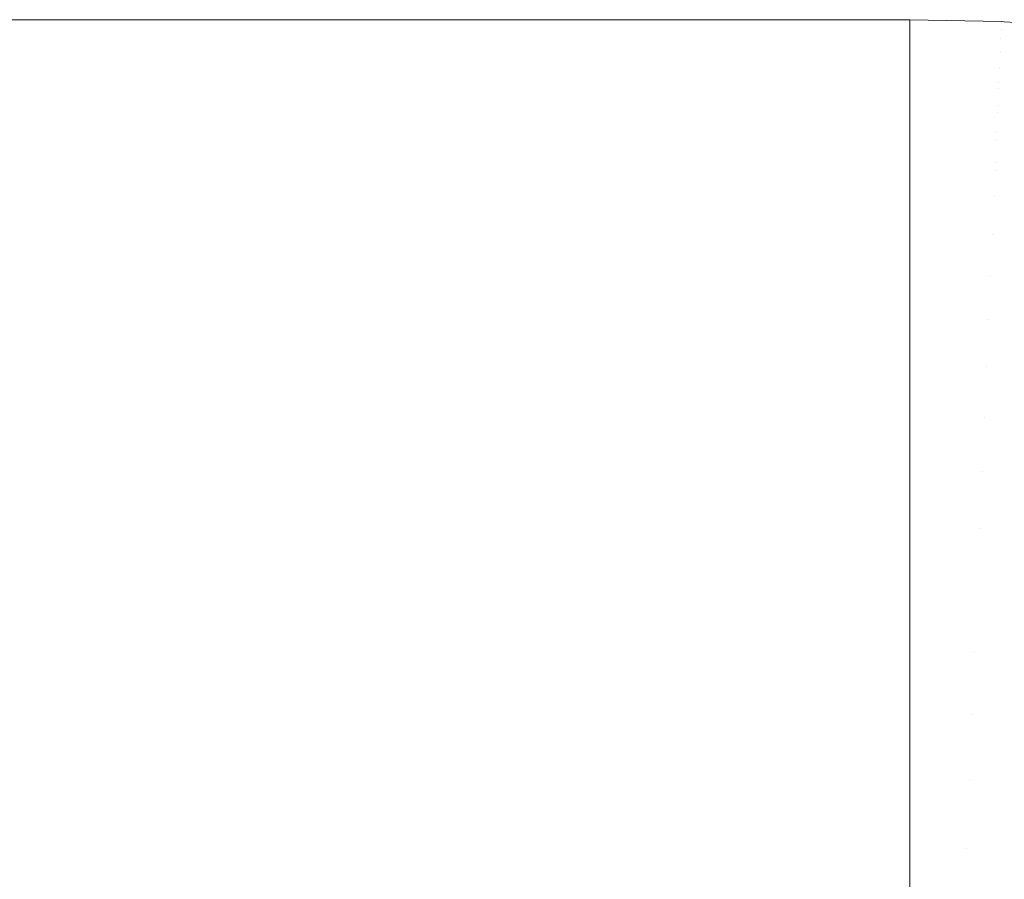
# Model space of a CAD drawing. Header units: centimetres. Extents: x -26 to 27.3, y -23.4 to -21.6.
# Tile 195 of 206: x 27.1682 to 27.2137, y -21.5997 to -21.5599. Entities that reach past the tile are written whole.
import ezdxf

# ---------------------------------------------------------------- set-up
doc = ezdxf.new("R2010")
doc.units = ezdxf.units.CM
doc.header["$LTSCALE"] = 2.54
doc.layers.add('Lucido design-1', color=7, linetype='Continuous')

# ---------------------------------------------------------------- blocks, each defined once
blk = doc.blocks.new('Gruppo-4-1')
at = {"color": 7, "linetype": 'Continuous', "lineweight": 9}
for points, invisible_edges in [([(27.209353, -21.559935, -9.478917), (27.209353, -21.559888, -9.481992), (-25.890647, -21.559888, -9.481992), (-25.890647, -21.559935, -9.478917)], 8), ([(9.309353, -21.559888, -9.681992), (-25.890647, -21.559888, -9.481992), (27.209353, -21.559888, -9.481992)], 9), ([(-25.890647, -21.559935, -9.478917), (-25.890647, -21.560002, -9.477631), (27.209353, -21.560002, -9.477631), (27.209353, -21.559935, -9.478917)], 10), ([(27.209353, -21.560149, -9.474771), (27.209353, -21.560002, -9.477631), (-25.890647, -21.560002, -9.477631), (-25.890647, -21.560149, -9.474771)], 10), ([(27.209353, -21.559888, -9.481992), (9.318077, -21.559888, -9.682182), (9.309353, -21.559888, -9.681992)], 9), ([(9.326784, -21.559888, -9.682753), (9.318077, -21.559888, -9.682182), (27.209353, -21.559888, -9.481992)], 10), ([(27.209353, -21.559888, -9.481992), (9.335458, -21.559888, -9.683703), (9.326784, -21.559888, -9.682753)], 9), ([(9.344083, -21.559888, -9.68503), (9.335458, -21.559888, -9.683703), (27.209353, -21.559888, -9.481992)], 10), ([(9.352641, -21.559888, -9.686732), (9.344083, -21.559888, -9.68503), (27.209353, -21.559888, -9.481992)], 10), ([(27.209353, -21.559888, -9.481992), (9.361117, -21.559888, -9.688806), (9.352641, -21.559888, -9.686732)], 9), ([(27.209353, -21.559888, -9.481992), (9.369494, -21.559888, -9.691248), (9.361117, -21.559888, -9.688806)], 9), ([(27.209353, -21.559888, -9.481992), (9.377757, -21.559888, -9.694053), (9.369494, -21.559888, -9.691248)], 9), ([(9.38589, -21.559888, -9.697216), (9.377757, -21.559888, -9.694053), (27.209353, -21.559888, -9.481992)], 10), ([(9.393877, -21.559888, -9.70073), (9.38589, -21.559888, -9.697216), (27.209353, -21.559888, -9.481992)], 10), ([(27.209353, -21.559888, -9.481992), (9.401703, -21.559888, -9.704589), (9.393877, -21.559888, -9.70073)], 9), ([(9.409353, -21.559888, -9.708787), (9.401703, -21.559888, -9.704589), (27.209353, -21.559888, -9.481992)], 10), ([(9.416813, -21.559888, -9.713313), (9.409353, -21.559888, -9.708787), (27.209353, -21.559888, -9.481992)], 10), ([(27.209353, -21.559888, -9.481992), (9.424068, -21.559888, -9.718161), (9.416813, -21.559888, -9.713313)], 9), ([(9.431105, -21.559888, -9.723321), (9.424068, -21.559888, -9.718161), (27.209353, -21.559888, -9.481992)], 10), ([(9.437911, -21.559888, -9.728783), (9.431105, -21.559888, -9.723321), (27.209353, -21.559888, -9.481992)], 10), ([(27.209353, -21.559888, -9.481992), (9.444471, -21.559888, -9.734536), (9.437911, -21.559888, -9.728783)], 9), ([(9.450774, -21.559888, -9.74057), (9.444471, -21.559888, -9.734536), (27.209353, -21.559888, -9.481992)], 10), ([(27.209353, -21.559888, -9.481992), (9.456808, -21.559888, -9.746874), (9.450774, -21.559888, -9.74057)], 9), ([(9.462562, -21.559888, -9.753434), (9.456808, -21.559888, -9.746874), (27.209353, -21.559888, -9.481992)], 10), ([(27.209353, -21.559888, -9.481992), (9.468024, -21.559888, -9.760239), (9.462562, -21.559888, -9.753434)], 9), ([(27.209353, -21.559888, -9.481992), (9.473183, -21.559888, -9.767276), (9.468024, -21.559888, -9.760239)], 9), ([(9.478031, -21.559888, -9.774532), (9.473183, -21.559888, -9.767276), (27.209353, -21.559888, -9.481992)], 10), ([(27.209353, -21.559888, -9.481992), (9.482558, -21.559888, -9.781992), (9.478031, -21.559888, -9.774532)], 9), ([(9.486755, -21.559888, -9.789642), (9.482558, -21.559888, -9.781992), (27.209353, -21.559888, -9.481992)], 10), ([(27.209353, -21.559888, -9.481992), (9.490615, -21.559888, -9.797468), (9.486755, -21.559888, -9.789642)], 9), ([(9.494129, -21.559888, -9.805455), (9.490615, -21.559888, -9.797468), (27.209353, -21.559888, -9.481992)], 10), ([(27.209353, -21.559888, -9.481992), (9.497292, -21.559888, -9.813588), (9.494129, -21.559888, -9.805455)], 9), ([(9.500096, -21.559888, -9.82185), (9.497292, -21.559888, -9.813588), (27.209353, -21.559888, -9.481992)], 10), ([(27.209353, -21.559888, -9.481992), (9.502538, -21.559888, -9.830228), (9.500096, -21.559888, -9.82185)], 9), ([(9.504612, -21.559888, -9.838704), (9.502538, -21.559888, -9.830228), (27.209353, -21.559888, -9.481992)], 10), ([(27.209353, -21.559888, -9.481992), (9.506315, -21.559888, -9.847262), (9.504612, -21.559888, -9.838704)], 9), ([(9.507642, -21.559888, -9.855886), (9.506315, -21.559888, -9.847262), (27.209353, -21.559888, -9.481992)], 10), ([(27.209353, -21.559888, -9.481992), (9.508592, -21.559888, -9.86456), (9.507642, -21.559888, -9.855886)], 9), ([(27.209353, -21.559888, -9.481992), (9.509163, -21.559888, -9.873268), (9.508592, -21.559888, -9.86456)], 9), ([(9.509353, -21.559888, -9.881992), (9.509163, -21.559888, -9.873268), (27.209353, -21.559888, -9.481992)], 10), ([(9.509353, -21.559888, -10.081992), (27.209353, -21.559888, -10.081992), (27.209353, -21.559983, -10.086354), (9.509353, -21.559983, -10.086354)], 4), ([(27.209353, -21.559888, -9.481992), (27.209353, -21.559888, -10.081992), (9.509353, -21.559888, -10.081992), (9.509353, -21.559888, -9.881992)], 8), ([(9.509353, -21.560249, -10.090484), (9.509353, -21.559983, -10.086354), (27.209353, -21.559983, -10.086354), (27.209353, -21.560249, -10.090484)], 10), ([(27.209353, -21.559935, -9.478917), (27.213595, -21.560025, -9.478917), (27.213597, -21.559978, -9.481992), (27.209353, -21.559888, -9.481992)], 3), ([(27.213597, -21.559978, -10.081992), (27.209353, -21.559888, -10.081992), (27.209353, -21.559888, -9.481992), (27.213597, -21.559978, -9.481992)], 8), ([(27.209353, -21.559888, -10.081992), (27.213597, -21.559978, -10.081992), (27.213593, -21.560073, -10.086352), (27.209353, -21.559983, -10.086352)], 6), ([(27.213595, -21.560025, -9.478917), (27.209353, -21.559935, -9.478917), (27.209353, -21.560002, -9.477631)], 9), ([(27.209353, -21.559983, -10.086352), (27.213593, -21.560073, -10.086352), (27.213582, -21.560339, -10.090484), (27.209353, -21.560249, -10.090484)], 7), ([(27.209353, -21.560002, -9.477631), (27.209353, -21.560149, -9.474771), (27.213586, -21.560239, -9.474771), (27.213595, -21.560025, -9.478917)], 14), ([(27.213593, -21.560073, -10.086352), (27.217826, -21.560343, -10.086352), (27.217803, -21.560608, -10.090484), (27.213582, -21.560339, -10.090484)], 15), ([(27.213586, -21.560239, -9.474771), (27.217811, -21.560508, -9.474771), (27.21783, -21.560295, -9.478917), (27.213595, -21.560025, -9.478917)], 15), ([(27.213593, -21.560073, -10.086352), (27.213597, -21.559978, -10.081992), (27.213713, -21.559985, -10.081992)], 9), ([(27.213713, -21.559985, -10.081992), (27.217834, -21.560248, -10.081992), (27.217826, -21.560343, -10.086352), (27.213593, -21.560073, -10.086352)], 14), ([(27.213713, -21.559985, -9.481992), (27.213597, -21.559978, -9.481992), (27.213595, -21.560025, -9.478917)], 10), ([(27.213595, -21.560025, -9.478917), (27.21783, -21.560295, -9.478917), (27.217834, -21.560248, -9.481992), (27.213713, -21.559985, -9.481992)], 11), ([(27.213597, -21.559978, -9.481992), (27.213713, -21.559985, -9.481992), (27.213713, -21.559985, -10.081992), (27.213597, -21.559978, -10.081992)], 10), ([(27.217834, -21.560248, -10.081992), (27.213713, -21.559985, -10.081992), (27.213713, -21.559985, -9.481992), (27.217834, -21.560248, -9.481992)], 10), ([(-25.890647, -21.560149, -9.474771), (-25.890647, -21.560288, -9.473278), (27.209353, -21.560288, -9.473278), (27.209353, -21.560149, -9.474771)], 10), ([(27.209353, -21.560535, -9.470635), (27.209353, -21.560288, -9.473278), (-25.890647, -21.560288, -9.473278), (-25.890647, -21.560535, -9.470635)], 10), ([(-25.890647, -21.560535, -9.470635), (-25.890647, -21.560764, -9.468942), (27.209353, -21.560764, -9.468942), (27.209353, -21.560535, -9.470635)], 10), ([(27.209353, -21.560249, -10.090484), (27.209353, -21.560273, -10.090707), (9.509353, -21.560273, -10.090707), (9.509353, -21.560249, -10.090484)], 10), ([(9.509353, -21.560686, -10.094598), (9.509353, -21.560273, -10.090707), (27.209353, -21.560273, -10.090707), (27.209353, -21.560686, -10.094598)], 10), ([(27.213586, -21.560239, -9.474771), (27.209353, -21.560149, -9.474771), (27.209353, -21.560288, -9.473278)], 9), ([(27.209353, -21.560288, -9.473278), (27.209353, -21.560535, -9.470635), (27.21357, -21.560625, -9.470635), (27.213586, -21.560239, -9.474771)], 14), ([(27.209353, -21.560273, -10.090707), (27.209353, -21.560249, -10.090484), (27.213582, -21.560339, -10.090484)], 10), ([(27.213582, -21.560339, -10.090484), (27.213563, -21.560775, -10.094598), (27.209353, -21.560686, -10.094598), (27.209353, -21.560273, -10.090707)], 11), ([(27.21357, -21.560625, -9.470635), (27.209353, -21.560535, -9.470635), (27.209353, -21.560764, -9.468942)], 9), ([(27.213582, -21.560339, -10.090484), (27.217803, -21.560608, -10.090484), (27.217766, -21.561043, -10.094598), (27.213563, -21.560775, -10.094598)], 15), ([(27.21357, -21.560625, -9.470635), (27.217779, -21.560893, -9.470635), (27.217811, -21.560508, -9.474771), (27.213586, -21.560239, -9.474771)], 15), ([(27.209353, -21.561093, -9.466514), (27.209353, -21.560764, -9.468942), (-25.890647, -21.560764, -9.468942), (-25.890647, -21.561093, -9.466514)], 10), ([(27.209353, -21.560686, -10.094598), (27.209353, -21.560752, -10.095043), (9.509353, -21.560752, -10.095043), (9.509353, -21.560686, -10.094598)], 10), ([(9.509353, -21.561292, -10.098688), (9.509353, -21.560752, -10.095043), (27.209353, -21.560752, -10.095043), (27.209353, -21.561292, -10.098688)], 10), ([(27.209353, -21.560764, -9.468942), (27.209353, -21.561093, -9.466514), (27.213546, -21.561182, -9.466514), (27.21357, -21.560625, -9.470635)], 14), ([(27.209353, -21.560752, -10.095043), (27.209353, -21.560686, -10.094598), (27.213563, -21.560775, -10.094598)], 10), ([(27.213563, -21.560775, -10.094598), (27.213538, -21.56138, -10.098688), (27.209353, -21.561292, -10.098688), (27.209353, -21.560752, -10.095043)], 11), ([(27.213563, -21.560775, -10.094598), (27.217766, -21.561043, -10.094598), (27.217715, -21.561647, -10.098688), (27.213538, -21.56138, -10.098688)], 15), ([(27.213546, -21.561182, -9.466514), (27.217731, -21.561449, -9.466514), (27.217779, -21.560893, -9.470635), (27.21357, -21.560625, -9.470635)], 15), ([(-25.890647, -21.561093, -9.466514), (-25.890647, -21.561428, -9.464631), (27.209353, -21.561428, -9.464631), (27.209353, -21.561093, -9.466514)], 10), ([(27.209353, -21.561823, -9.462417), (27.209353, -21.561428, -9.464631), (-25.890647, -21.561428, -9.464631), (-25.890647, -21.561823, -9.462417)], 10), ([(27.209353, -21.561292, -10.098688), (27.209353, -21.561419, -10.099354), (9.509353, -21.561419, -10.099354), (9.509353, -21.561292, -10.098688)], 10), ([(9.509353, -21.562065, -10.102745), (9.509353, -21.561419, -10.099354), (27.209353, -21.561419, -10.099354), (27.209353, -21.562065, -10.102745)], 10), ([(27.213546, -21.561182, -9.466514), (27.209353, -21.561093, -9.466514), (27.209353, -21.561428, -9.464631)], 9), ([(27.209353, -21.561428, -9.464631), (27.209353, -21.561823, -9.462417), (27.213515, -21.561911, -9.462417), (27.213546, -21.561182, -9.466514)], 14), ([(27.209353, -21.561419, -10.099354), (27.209353, -21.561292, -10.098688), (27.213538, -21.56138, -10.098688)], 10), ([(27.213538, -21.56138, -10.098688), (27.213505, -21.562153, -10.102745), (27.209353, -21.562065, -10.102745), (27.209353, -21.561419, -10.099354)], 11), ([(27.213538, -21.56138, -10.098688), (27.217715, -21.561647, -10.098688), (27.217649, -21.562418, -10.102745), (27.213505, -21.562153, -10.102745)], 15), ([(27.213515, -21.561911, -9.462417), (27.21767, -21.562176, -9.462417), (27.217731, -21.561449, -9.466514), (27.213546, -21.561182, -9.466514)], 15), ([(-25.890647, -21.561823, -9.462417), (-25.890647, -21.56228, -9.460352), (27.209353, -21.56228, -9.460352), (27.209353, -21.561823, -9.462417)], 10), ([(27.213477, -21.56281, -9.45835), (27.213515, -21.561911, -9.462417), (27.209353, -21.561823, -9.462417), (27.209353, -21.56228, -9.460352)], 11), ([(27.213477, -21.56281, -9.45835), (27.217593, -21.563073, -9.45835), (27.21767, -21.562176, -9.462417), (27.213515, -21.561911, -9.462417)], 15), ([(27.209353, -21.562723, -9.45835), (27.209353, -21.56228, -9.460352), (-25.890647, -21.56228, -9.460352), (-25.890647, -21.562723, -9.45835)], 10), ([(27.209353, -21.562065, -10.102745), (27.209353, -21.562273, -10.103632), (9.509353, -21.562273, -10.103632), (9.509353, -21.562065, -10.102745)], 10), ([(9.509353, -21.563005, -10.106763), (9.509353, -21.562273, -10.103632), (27.209353, -21.562273, -10.103632), (27.209353, -21.563005, -10.106763)], 10), ([(27.209353, -21.562273, -10.103632), (27.209353, -21.562065, -10.102745), (27.213505, -21.562153, -10.102745)], 10), ([(27.213505, -21.562153, -10.102745), (27.213465, -21.563092, -10.106763), (27.209353, -21.563005, -10.106763), (27.209353, -21.562273, -10.103632)], 11), ([(27.209353, -21.56228, -9.460352), (27.209353, -21.562723, -9.45835), (27.213477, -21.56281, -9.45835)], 10), ([(27.213505, -21.562153, -10.102745), (27.217649, -21.562418, -10.102745), (27.217569, -21.563354, -10.106763), (27.213465, -21.563092, -10.106763)], 15), ([(-25.890647, -21.562723, -9.45835), (-25.890647, -21.563316, -9.456115), (27.209353, -21.563316, -9.456115), (27.209353, -21.562723, -9.45835)], 10), ([(27.213431, -21.563879, -9.45432), (27.213477, -21.56281, -9.45835), (27.209353, -21.562723, -9.45835), (27.209353, -21.563316, -9.456115)], 11), ([(27.213431, -21.563879, -9.45432), (27.217502, -21.564139, -9.45432), (27.217593, -21.563073, -9.45835), (27.213477, -21.56281, -9.45835)], 15), ([(27.209353, -21.563793, -9.45432), (27.209353, -21.563316, -9.456115), (-25.890647, -21.563316, -9.456115), (-25.890647, -21.563793, -9.45432)], 10), ([(27.209353, -21.563005, -10.106763), (27.209353, -21.563312, -10.107869), (9.509353, -21.563312, -10.107869), (9.509353, -21.563005, -10.106763)], 10), ([(9.509353, -21.564108, -10.110736), (9.509353, -21.563312, -10.107869), (27.209353, -21.563312, -10.107869), (27.209353, -21.564108, -10.110736)], 10), ([(27.209353, -21.563312, -10.107869), (27.209353, -21.563005, -10.106763), (27.213465, -21.563092, -10.106763)], 10), ([(27.213465, -21.563092, -10.106763), (27.213418, -21.564195, -10.110736), (27.209353, -21.564108, -10.110736), (27.209353, -21.563312, -10.107869)], 11), ([(27.209353, -21.563316, -9.456115), (27.209353, -21.563793, -9.45432), (27.213431, -21.563879, -9.45432)], 10), ([(27.213465, -21.563092, -10.106763), (27.217569, -21.563354, -10.106763), (27.217476, -21.564453, -10.110736), (27.213418, -21.564195, -10.110736)], 15), ([(-25.890647, -21.563793, -9.45432), (-25.890647, -21.564536, -9.451927), (27.209353, -21.564536, -9.451927), (27.209353, -21.563793, -9.45432)], 10), ([(27.209353, -21.564108, -10.110736), (27.209353, -21.564534, -10.112056), (9.509353, -21.564534, -10.112056), (9.509353, -21.564108, -10.110736)], 10), ([(27.213379, -21.565116, -9.450335), (27.213431, -21.563879, -9.45432), (27.209353, -21.563793, -9.45432), (27.209353, -21.564536, -9.451927)], 11), ([(27.209353, -21.564534, -10.112056), (27.209353, -21.564108, -10.110736), (27.213418, -21.564195, -10.110736)], 10), ([(27.213418, -21.564195, -10.110736), (27.213364, -21.565459, -10.114657), (27.209353, -21.565374, -10.114657), (27.209353, -21.564534, -10.112056)], 11), ([(27.213418, -21.564195, -10.110736), (27.217476, -21.564453, -10.110736), (27.217368, -21.565714, -10.114657), (27.213364, -21.565459, -10.114657)], 15), ([(27.213379, -21.565116, -9.450335), (27.217397, -21.565373, -9.450335), (27.217502, -21.564139, -9.45432), (27.213431, -21.563879, -9.45432)], 15), ([(27.209353, -21.565031, -9.450335), (27.209353, -21.564536, -9.451927), (-25.890647, -21.564536, -9.451927), (-25.890647, -21.565031, -9.450335)], 10), ([(9.509353, -21.565374, -10.114657), (9.509353, -21.564534, -10.112056), (27.209353, -21.564534, -10.112056), (27.209353, -21.565374, -10.114657)], 10), ([(27.209353, -21.564536, -9.451927), (27.209353, -21.565031, -9.450335), (27.213379, -21.565116, -9.450335)], 10), ([(-25.890647, -21.565031, -9.450335), (-25.890647, -21.565938, -9.447796), (27.209353, -21.565938, -9.447796), (27.209353, -21.565031, -9.450335)], 10), ([(27.213319, -21.56652, -9.446402), (27.213379, -21.565116, -9.450335), (27.209353, -21.565031, -9.450335), (27.209353, -21.565938, -9.447796)], 11), ([(27.213319, -21.56652, -9.446402), (27.217278, -21.566772, -9.446402), (27.217397, -21.565373, -9.450335), (27.213379, -21.565116, -9.450335)], 15), ([(27.209353, -21.565374, -10.114657), (27.209353, -21.565938, -10.116187), (9.509353, -21.565938, -10.116187), (9.509353, -21.565374, -10.114657)], 10), ([(27.209353, -21.565938, -10.116187), (27.209353, -21.565374, -10.114657), (27.213364, -21.565459, -10.114657)], 10), ([(27.213364, -21.565459, -10.114657), (27.213304, -21.566882, -10.118519), (27.209353, -21.566798, -10.118519), (27.209353, -21.565938, -10.116187)], 11), ([(27.213364, -21.565459, -10.114657), (27.217368, -21.565714, -10.114657), (27.217248, -21.567133, -10.118519), (27.213304, -21.566882, -10.118519)], 15), ([(27.209353, -21.566436, -9.446402), (27.209353, -21.565938, -9.447796), (-25.890647, -21.565938, -9.447796), (-25.890647, -21.566436, -9.446402)], 10), ([(9.509353, -21.566798, -10.118519), (9.509353, -21.565938, -10.116187), (27.209353, -21.565938, -10.116187), (27.209353, -21.566798, -10.118519)], 10), ([(27.209353, -21.565938, -9.447796), (27.209353, -21.566436, -9.446402), (27.213319, -21.56652, -9.446402)], 10), ([(-25.890647, -21.566436, -9.446402), (-25.890647, -21.567517, -9.44373), (27.209353, -21.567517, -9.44373), (27.209353, -21.566436, -9.446402)], 10), ([(27.213253, -21.568088, -9.442527), (27.213319, -21.56652, -9.446402), (27.209353, -21.566436, -9.446402), (27.209353, -21.567517, -9.44373)], 11), ([(27.213253, -21.568088, -9.442527), (27.217145, -21.568336, -9.442527), (27.217278, -21.566772, -9.446402), (27.213319, -21.56652, -9.446402)], 15), ([(27.209353, -21.566798, -10.118519), (27.209353, -21.567519, -10.120252), (9.509353, -21.567519, -10.120252), (9.509353, -21.566798, -10.118519)], 10), ([(27.209353, -21.567519, -10.120252), (27.209353, -21.566798, -10.118519), (27.213304, -21.566882, -10.118519)], 10), ([(27.213304, -21.566882, -10.118519), (27.213237, -21.568461, -10.122315), (27.209353, -21.568378, -10.122315), (27.209353, -21.567519, -10.120252)], 11), ([(27.213304, -21.566882, -10.118519), (27.217248, -21.567133, -10.118519), (27.217114, -21.568708, -10.122315), (27.213237, -21.568461, -10.122315)], 15), ([(27.209353, -21.568005, -9.442527), (27.209353, -21.567517, -9.44373), (-25.890647, -21.567517, -9.44373), (-25.890647, -21.568005, -9.442527)], 10), ([(9.509353, -21.568378, -10.122315), (9.509353, -21.567519, -10.120252), (27.209353, -21.567519, -10.120252), (27.209353, -21.568378, -10.122315)], 10), ([(27.209353, -21.567517, -9.44373), (27.209353, -21.568005, -9.442527), (27.213253, -21.568088, -9.442527)], 10), ([(-25.890647, -21.568005, -9.442527), (-25.890647, -21.569273, -9.439737), (27.209353, -21.569273, -9.439737), (27.209353, -21.568005, -9.442527)], 10), ([(27.213179, -21.569818, -9.438717), (27.213253, -21.568088, -9.442527), (27.209353, -21.568005, -9.442527), (27.209353, -21.569273, -9.439737)], 11), ([(27.213179, -21.569818, -9.438717), (27.216998, -21.570061, -9.438717), (27.217145, -21.568336, -9.442527), (27.213253, -21.568088, -9.442527)], 15), ([(27.209353, -21.568378, -10.122315), (27.209353, -21.569276, -10.124245), (9.509353, -21.569276, -10.124245), (9.509353, -21.568378, -10.122315)], 10), ([(27.209353, -21.569276, -10.124245), (27.209353, -21.568378, -10.122315), (27.213237, -21.568461, -10.122315), (27.213163, -21.570193, -10.126041)], 14), ([(27.213237, -21.568461, -10.122315), (27.217114, -21.568708, -10.122315), (27.216967, -21.570436, -10.126041), (27.213163, -21.570193, -10.126041)], 15), ([(27.209353, -21.569736, -9.438717), (27.209353, -21.569273, -9.439737), (-25.890647, -21.569273, -9.439737), (-25.890647, -21.569736, -9.438717)], 10), ([(9.509353, -21.570112, -10.126041), (9.509353, -21.569276, -10.124245), (27.209353, -21.569276, -10.124245), (27.209353, -21.570112, -10.126041)], 10), ([(27.209353, -21.569273, -9.439737), (27.209353, -21.569736, -9.438717), (27.213179, -21.569818, -9.438717)], 10), ([(27.213163, -21.570193, -10.126041), (27.209353, -21.570112, -10.126041), (27.209353, -21.569276, -10.124245)], 9), ([(-25.890647, -21.569736, -9.438717), (-25.890647, -21.571201, -9.435824), (27.209353, -21.571201, -9.435824), (27.209353, -21.569736, -9.438717)], 10), ([(27.209353, -21.570112, -10.126041), (27.209353, -21.571205, -10.128157), (9.509353, -21.571205, -10.128157), (9.509353, -21.570112, -10.126041)], 10), ([(27.213099, -21.571707, -9.43498), (27.213179, -21.569818, -9.438717), (27.209353, -21.569736, -9.438717), (27.209353, -21.571201, -9.435824)], 11), ([(27.209353, -21.571205, -10.128157), (27.209353, -21.570112, -10.126041), (27.213163, -21.570193, -10.126041), (27.213083, -21.572075, -10.129688)], 14), ([(27.213099, -21.571707, -9.43498), (27.216838, -21.571945, -9.43498), (27.216998, -21.570061, -9.438717), (27.213179, -21.569818, -9.438717)], 15), ([(27.213163, -21.570193, -10.126041), (27.216967, -21.570436, -10.126041), (27.216807, -21.572313, -10.129688), (27.213083, -21.572075, -10.129688)], 15), ([(27.209353, -21.571627, -9.43498), (27.209353, -21.571201, -9.435824), (-25.890647, -21.571201, -9.435824), (-25.890647, -21.571627, -9.43498)], 10), ([(9.509353, -21.571996, -10.129688), (9.509353, -21.571205, -10.128157), (27.209353, -21.571205, -10.128157), (27.209353, -21.571996, -10.129688)], 10), ([(27.209353, -21.571201, -9.435824), (27.209353, -21.571627, -9.43498), (27.213099, -21.571707, -9.43498)], 10), ([(27.213083, -21.572075, -10.129688), (27.209353, -21.571996, -10.129688), (27.209353, -21.571205, -10.128157)], 9), ([(-25.890647, -21.571627, -9.43498), (-25.890647, -21.573297, -9.431998), (27.209353, -21.573297, -9.431998), (27.209353, -21.571627, -9.43498)], 10), ([(27.213012, -21.573753, -9.431322), (27.213099, -21.571707, -9.43498), (27.209353, -21.571627, -9.43498), (27.209353, -21.573297, -9.431998)], 11), ([(27.213012, -21.573753, -9.431322), (27.216664, -21.573986, -9.431322), (27.216838, -21.571945, -9.43498), (27.213099, -21.571707, -9.43498)], 15), ([(27.209353, -21.571996, -10.129688), (27.209353, -21.573302, -10.131982), (9.509353, -21.573302, -10.131982), (9.509353, -21.571996, -10.129688)], 10), ([(27.209353, -21.573302, -10.131982), (27.209353, -21.571996, -10.129688), (27.213083, -21.572075, -10.129688), (27.212997, -21.574103, -10.133253)], 14), ([(27.213083, -21.572075, -10.129688), (27.216807, -21.572313, -10.129688), (27.216635, -21.574335, -10.133253), (27.212997, -21.574103, -10.133253)], 15), ([(27.209353, -21.573675, -9.431322), (27.209353, -21.573297, -9.431998), (-25.890647, -21.573297, -9.431998), (-25.890647, -21.573675, -9.431322)], 10), ([(9.509353, -21.574026, -10.133253), (9.509353, -21.573302, -10.131982), (27.209353, -21.573302, -10.131982), (27.209353, -21.574026, -10.133253)], 10), ([(27.209353, -21.573297, -9.431998), (27.209353, -21.573675, -9.431322), (27.213012, -21.573753, -9.431322)], 10), ([(27.212997, -21.574103, -10.133253), (27.209353, -21.574026, -10.133253), (27.209353, -21.573302, -10.131982)], 9), ([(-25.890647, -21.573675, -9.431322), (-25.890647, -21.575558, -9.428267), (27.209353, -21.575558, -9.428267), (27.209353, -21.573675, -9.431322)], 10), ([(27.212919, -21.575953, -9.42775), (27.213012, -21.573753, -9.431322), (27.209353, -21.573675, -9.431322), (27.209353, -21.575558, -9.428267)], 11), ([(27.212919, -21.575953, -9.42775), (27.216478, -21.57618, -9.42775), (27.216664, -21.573986, -9.431322), (27.213012, -21.573753, -9.431322)], 15), ([(27.209353, -21.574026, -10.133253), (27.209353, -21.575564, -10.135712), (9.509353, -21.575564, -10.135712), (9.509353, -21.574026, -10.133253)], 10), ([(27.209353, -21.575564, -10.135712), (27.209353, -21.574026, -10.133253), (27.212997, -21.574103, -10.133253), (27.212905, -21.576274, -10.136728)], 14), ([(27.212997, -21.574103, -10.133253), (27.216635, -21.574335, -10.133253), (27.21645, -21.5765, -10.136728), (27.212905, -21.576274, -10.136728)], 15), ([(27.209353, -21.575877, -9.42775), (27.209353, -21.575558, -9.428267), (-25.890647, -21.575558, -9.428267), (-25.890647, -21.575877, -9.42775)], 10), ([(9.509353, -21.576198, -10.136728), (9.509353, -21.575564, -10.135712), (27.209353, -21.575564, -10.135712), (27.209353, -21.576198, -10.136728)], 10), ([(27.209353, -21.575558, -9.428267), (27.209353, -21.575877, -9.42775), (27.212919, -21.575953, -9.42775)], 10), ([(27.212905, -21.576274, -10.136728), (27.209353, -21.576198, -10.136728), (27.209353, -21.575564, -10.135712)], 9), ([(-25.890647, -21.575877, -9.42775), (-25.890647, -21.57798, -9.424639), (27.209353, -21.57798, -9.424639), (27.209353, -21.575877, -9.42775)], 10), ([(27.212819, -21.578303, -9.424269), (27.212919, -21.575953, -9.42775), (27.209353, -21.575877, -9.42775), (27.209353, -21.57798, -9.424639)], 11), ([(27.212819, -21.578303, -9.424269), (27.216278, -21.578523, -9.424269), (27.216478, -21.57618, -9.42775), (27.212919, -21.575953, -9.42775)], 15), ([(27.209353, -21.576198, -10.136728), (27.209353, -21.577985, -10.139341), (9.509353, -21.577985, -10.139341), (9.509353, -21.576198, -10.136728)], 10), ([(27.209353, -21.577985, -10.139341), (27.209353, -21.576198, -10.136728), (27.212905, -21.576274, -10.136728), (27.212807, -21.578582, -10.140108)], 14), ([(27.212905, -21.576274, -10.136728), (27.21645, -21.5765, -10.136728), (27.216254, -21.578802, -10.140108), (27.212807, -21.578582, -10.140108)], 15), ([(27.209353, -21.578229, -9.424269), (27.209353, -21.57798, -9.424639), (-25.890647, -21.57798, -9.424639), (-25.890647, -21.578229, -9.424269)], 10), ([(-25.890647, -21.578229, -9.424269), (-25.890647, -21.580557, -9.421119), (27.209353, -21.580557, -9.421119), (27.209353, -21.578229, -9.424269)], 10), ([(9.509353, -21.578509, -10.140108), (9.509353, -21.577985, -10.139341), (27.209353, -21.577985, -10.139341), (27.209353, -21.578509, -10.140108)], 10), ([(27.209353, -21.57798, -9.424639), (27.209353, -21.578229, -9.424269), (27.212819, -21.578303, -9.424269)], 10), ([(27.212807, -21.578582, -10.140108), (27.209353, -21.578509, -10.140108), (27.209353, -21.577985, -10.139341)], 9), ([(27.212713, -21.580799, -9.420888), (27.212819, -21.578303, -9.424269), (27.209353, -21.578229, -9.424269), (27.209353, -21.580557, -9.421119)], 11), ([(27.212713, -21.580799, -9.420888), (27.216066, -21.581013, -9.420888), (27.216278, -21.578523, -9.424269), (27.212819, -21.578303, -9.424269)], 15), ([(27.209353, -21.578509, -10.140108), (27.209353, -21.580562, -10.142861), (9.509353, -21.580562, -10.142861), (9.509353, -21.578509, -10.140108)], 10), ([(27.209353, -21.580562, -10.142861), (27.209353, -21.578509, -10.140108), (27.212807, -21.578582, -10.140108), (27.212703, -21.581025, -10.143387)], 14), ([(27.212807, -21.578582, -10.140108), (27.216254, -21.578802, -10.140108), (27.216047, -21.581238, -10.143387), (27.212703, -21.581025, -10.143387)], 15), ([(27.209353, -21.580728, -9.420888), (27.209353, -21.580557, -9.421119), (-25.890647, -21.580557, -9.421119), (-25.890647, -21.580728, -9.420888)], 10), ([(9.509353, -21.580954, -10.143387), (9.509353, -21.580562, -10.142861), (27.209353, -21.580562, -10.142861), (27.209353, -21.580954, -10.143387)], 10), ([(27.209353, -21.580557, -9.421119), (27.209353, -21.580728, -9.420888), (27.212713, -21.580799, -9.420888)], 10), ([(27.212703, -21.581025, -10.143387), (27.209353, -21.580954, -10.143387), (27.209353, -21.580562, -10.142861)], 9), ([(-25.890647, -21.580728, -9.420888), (-25.890647, -21.583286, -9.417715), (27.209353, -21.583286, -9.417715), (27.209353, -21.580728, -9.420888)], 10), ([(27.209353, -21.580954, -10.143387), (27.209353, -21.583289, -10.146266), (9.509353, -21.583289, -10.146266), (9.509353, -21.580954, -10.143387)], 10), ([(27.212601, -21.583438, -9.417611), (27.212713, -21.580799, -9.420888), (27.209353, -21.580728, -9.420888), (27.209353, -21.583286, -9.417715)], 11), ([(27.209353, -21.583289, -10.146266), (27.209353, -21.580954, -10.143387), (27.212703, -21.581025, -10.143387), (27.212594, -21.583597, -10.146561)], 14), ([(27.212703, -21.581025, -10.143387), (27.216047, -21.581238, -10.143387), (27.215829, -21.583804, -10.146561), (27.212594, -21.583597, -10.146561)], 15), ([(27.212601, -21.583438, -9.417611), (27.215842, -21.583645, -9.417611), (27.216066, -21.581013, -9.420888), (27.212713, -21.580799, -9.420888)], 15), ([(27.209353, -21.583369, -9.417611), (27.209353, -21.583286, -9.417715), (-25.890647, -21.583286, -9.417715), (-25.890647, -21.583369, -9.417611)], 10), ([(27.209353, -21.586149, -9.414445), (27.209353, -21.583369, -9.417611), (-25.890647, -21.583369, -9.417611), (-25.890647, -21.586149, -9.414445)], 10), ([(9.509353, -21.583529, -10.146561), (9.509353, -21.583289, -10.146266), (27.209353, -21.583289, -10.146266), (27.209353, -21.583529, -10.146561)], 10), ([(27.209353, -21.583286, -9.417715), (27.209353, -21.583369, -9.417611), (27.212601, -21.583438, -9.417611)], 10), ([(27.212594, -21.583597, -10.146561), (27.209353, -21.583529, -10.146561), (27.209353, -21.583289, -10.146266)], 9), ([(27.209353, -21.586149, -9.414445), (27.212483, -21.586216, -9.414445), (27.212601, -21.583438, -9.417611), (27.209353, -21.583369, -9.417611)], 7), ([(27.209353, -21.583529, -10.146561), (27.209353, -21.586162, -10.149549), (9.509353, -21.586162, -10.149549), (9.509353, -21.583529, -10.146561)], 10), ([(27.209353, -21.586162, -10.149549), (27.209353, -21.583529, -10.146561), (27.212594, -21.583597, -10.146561), (27.212479, -21.586295, -10.149625)], 14), ([(27.212594, -21.583597, -10.146561), (27.215829, -21.583804, -10.146561), (27.2156, -21.586494, -10.149625), (27.212479, -21.586295, -10.149625)], 15), ([(27.212483, -21.586216, -9.414445), (27.215606, -21.586415, -9.414445), (27.215842, -21.583645, -9.417611), (27.212601, -21.583438, -9.417611)], 15), ([(-25.890647, -21.586149, -9.414445), (-25.890647, -21.586161, -9.414433), (27.209353, -21.586161, -9.414433), (27.209353, -21.586149, -9.414445)], 10), ([(27.209353, -21.589063, -9.411395), (27.209353, -21.586161, -9.414433), (-25.890647, -21.586161, -9.414433), (-25.890647, -21.589063, -9.411395)], 10), ([(9.509353, -21.586228, -10.149625), (9.509353, -21.586162, -10.149549), (27.209353, -21.586162, -10.149549), (27.209353, -21.586228, -10.149625)], 10), ([(9.509353, -21.589048, -10.152573), (9.509353, -21.586228, -10.149625), (27.209353, -21.586228, -10.149625), (27.209353, -21.589048, -10.152573)], 10), ([(27.212483, -21.586216, -9.414445), (27.209353, -21.586149, -9.414445), (27.209353, -21.586161, -9.414433)], 9), ([(27.209353, -21.586161, -9.414433), (27.209353, -21.589063, -9.411395), (27.212359, -21.589127, -9.411395), (27.212483, -21.586216, -9.414445)], 14), ([(27.212479, -21.586295, -10.149625), (27.209353, -21.586228, -10.149625), (27.209353, -21.586162, -10.149549)], 9), ([(27.209353, -21.586228, -10.149625), (27.212479, -21.586295, -10.149625), (27.21236, -21.589112, -10.152573), (27.209353, -21.589048, -10.152573)], 7), ([(27.212359, -21.589127, -9.411395), (27.215359, -21.589318, -9.411395), (27.215606, -21.586415, -9.414445), (27.212483, -21.586216, -9.414445)], 15), ([(27.212479, -21.586295, -10.149625), (27.2156, -21.586494, -10.149625), (27.215361, -21.589303, -10.152573), (27.21236, -21.589112, -10.152573)], 15), ([(-25.890647, -21.589063, -9.411395), (-25.890647, -21.58918, -9.411283), (27.209353, -21.58918, -9.411283), (27.209353, -21.589063, -9.411395)], 10), ([(27.209353, -21.592106, -9.408469), (27.209353, -21.58918, -9.411283), (-25.890647, -21.58918, -9.411283), (-25.890647, -21.592106, -9.408469)], 10), ([(27.209353, -21.589048, -10.152573), (27.209353, -21.58918, -10.1527), (9.509353, -21.58918, -10.1527), (9.509353, -21.589048, -10.152573)], 10), ([(9.509353, -21.591983, -10.1554), (9.509353, -21.58918, -10.1527), (27.209353, -21.58918, -10.1527), (27.209353, -21.591983, -10.1554)], 10), ([(27.209353, -21.58918, -10.1527), (27.209353, -21.589048, -10.152573), (27.21236, -21.589112, -10.152573)], 10), ([(27.212359, -21.589127, -9.411395), (27.209353, -21.589063, -9.411395), (27.209353, -21.58918, -9.411283)], 9), ([(27.21236, -21.589112, -10.152573), (27.212235, -21.592044, -10.1554), (27.209353, -21.591983, -10.1554), (27.209353, -21.58918, -10.1527)], 11), ([(27.209353, -21.58918, -9.411283), (27.209353, -21.592106, -9.408469), (27.21223, -21.592167, -9.408469), (27.212359, -21.589127, -9.411395)], 14), ([(27.21223, -21.592167, -9.408469), (27.215101, -21.59235, -9.408469), (27.215359, -21.589318, -9.411395), (27.212359, -21.589127, -9.411395)], 15), ([(27.21236, -21.589112, -10.152573), (27.215361, -21.589303, -10.152573), (27.215112, -21.592227, -10.1554), (27.212235, -21.592044, -10.1554)], 15), ([(27.209353, -21.591983, -10.1554), (27.209353, -21.592335, -10.155713), (9.509353, -21.592335, -10.155713), (9.509353, -21.591983, -10.1554)], 10), ([(27.209353, -21.592335, -10.155713), (27.209353, -21.591983, -10.1554), (27.212235, -21.592044, -10.1554)], 10), ([(-25.890647, -21.592106, -9.408469), (-25.890647, -21.592333, -9.408268), (27.209353, -21.592333, -9.408268), (27.209353, -21.592106, -9.408469)], 10), ([(27.209353, -21.595274, -9.40567), (27.209353, -21.592333, -9.408268), (-25.890647, -21.592333, -9.408268), (-25.890647, -21.595274, -9.40567)], 10), ([(9.509353, -21.595027, -10.158104), (9.509353, -21.592335, -10.155713), (27.209353, -21.592335, -10.155713), (27.209353, -21.595027, -10.158104)], 10), ([(27.212235, -21.592044, -10.1554), (27.212106, -21.595086, -10.158104), (27.209353, -21.595027, -10.158104), (27.209353, -21.592335, -10.155713)], 11), ([(27.21223, -21.592167, -9.408469), (27.209353, -21.592106, -9.408469), (27.209353, -21.592333, -9.408268)], 9), ([(27.209353, -21.592333, -9.408268), (27.209353, -21.595274, -9.40567), (27.212095, -21.595332, -9.40567), (27.21223, -21.592167, -9.408469)], 14), ([(27.212095, -21.595332, -9.40567), (27.214833, -21.595506, -9.40567), (27.215101, -21.59235, -9.408469), (27.21223, -21.592167, -9.408469)], 15), ([(27.212235, -21.592044, -10.1554), (27.215112, -21.592227, -10.1554), (27.214854, -21.595261, -10.158104), (27.212106, -21.595086, -10.158104)], 15), ([(27.209353, -21.595027, -10.158104), (27.209353, -21.595617, -10.158586), (9.509353, -21.595617, -10.158586), (9.509353, -21.595027, -10.158104)], 10), ([(27.209353, -21.595617, -10.158586), (27.209353, -21.595027, -10.158104), (27.212106, -21.595086, -10.158104)], 10), ([(27.212106, -21.595086, -10.158104), (27.211972, -21.598232, -10.160679), (27.209353, -21.598176, -10.160679), (27.209353, -21.595617, -10.158586)], 11), ([(27.212106, -21.595086, -10.158104), (27.214854, -21.595261, -10.158104), (27.214587, -21.598398, -10.160679), (27.211972, -21.598232, -10.160679)], 15), ([(-25.890647, -21.595274, -9.40567), (-25.890647, -21.595614, -9.405394), (27.209353, -21.595614, -9.405394), (27.209353, -21.595274, -9.40567)], 10), ([(27.209353, -21.598543, -9.403018), (27.209353, -21.595614, -9.405394), (-25.890647, -21.595614, -9.405394), (-25.890647, -21.598543, -9.403018)], 10), ([(9.509353, -21.598176, -10.160679), (9.509353, -21.595617, -10.158586), (27.209353, -21.595617, -10.158586), (27.209353, -21.598176, -10.160679)], 10), ([(27.212095, -21.595332, -9.40567), (27.209353, -21.595274, -9.40567), (27.209353, -21.595614, -9.405394)], 9), ([(27.209353, -21.595614, -9.405394), (27.209353, -21.598543, -9.403018), (27.211957, -21.598598, -9.403018), (27.212095, -21.595332, -9.40567)], 14), ([(27.211957, -21.598598, -9.403018), (27.214555, -21.598764, -9.403018), (27.214833, -21.595506, -9.40567), (27.212095, -21.595332, -9.40567)], 15), ([(27.209353, -21.598176, -10.160679), (27.209353, -21.599022, -10.161314), (9.509353, -21.599022, -10.161314), (9.509353, -21.598176, -10.160679)], 10), ([(27.209353, -21.599022, -10.161314), (27.209353, -21.598176, -10.160679), (27.211972, -21.598232, -10.160679)], 10), ([(27.211972, -21.598232, -10.160679), (27.211832, -21.601525, -10.163156), (27.209353, -21.601472, -10.163156), (27.209353, -21.599022, -10.161314)], 11), ([(27.211972, -21.598232, -10.160679), (27.214587, -21.598398, -10.160679), (27.214307, -21.601683, -10.163156), (27.211832, -21.601525, -10.163156)], 15), ([(-25.890647, -21.598543, -9.403018), (-25.890647, -21.599015, -9.40266), (27.209353, -21.599015, -9.40266), (27.209353, -21.598543, -9.403018)], 10), ([(27.211957, -21.598598, -9.403018), (27.209353, -21.598543, -9.403018), (27.209353, -21.599015, -9.40266)], 9), ([(27.209353, -21.599015, -9.40266), (27.209353, -21.600338, -9.401656), (27.21188, -21.600391, -9.401656), (27.211957, -21.598598, -9.403018)], 14), ([(27.21188, -21.600391, -9.401656), (27.214403, -21.600552, -9.401656), (27.214555, -21.598764, -9.403018), (27.211957, -21.598598, -9.403018)], 15), ([(27.209353, -21.600338, -9.401656), (27.209353, -21.599015, -9.40266), (-25.890647, -21.599015, -9.40266), (-25.890647, -21.600338, -9.401656)], 10), ([(9.509353, -21.601472, -10.163156), (9.509353, -21.599022, -10.161314), (27.209353, -21.599022, -10.161314), (27.209353, -21.601472, -10.163156)], 10)]:
    blk.add_3dface(points, dxfattribs=dict(at, invisible_edges=invisible_edges))

msp = doc.modelspace()

# ---------------------------------------------------------------- block references
at = {"layer": 'Lucido design-1', "color": 7}
msp.add_blockref('Gruppo-4-1', (0, 0), dxfattribs=at)

doc.saveas('drawing.dxf')
